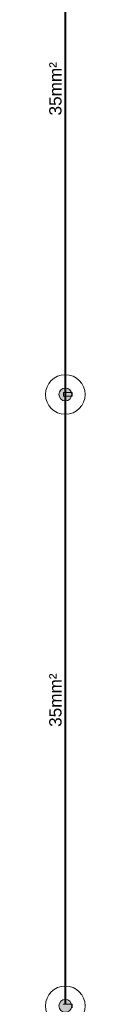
# Model space of a CAD drawing. Header units: millimetres. Extents: x 4477830 to 4478275, y -30323838 to -30323445.
# Tile 44 of 124: x 4477999.231 to 4477999.917, y -30323621.295 to -30323605.277. Entities that reach past the tile are written whole.
import ezdxf

# ---------------------------------------------------------------- set-up
doc = ezdxf.new("R2010")
doc.units = ezdxf.units.MM
doc.linetypes.add('NULL', pattern=[0])
for name, color, linetype, lineweight in [('P-Simbol', 5, 'Continuous', 20), ('PR-Captor', 9, 'Continuous', 18), ('PR-Condutos', 150, 'Continuous', 25), ('PR-Textos conduto', 7, 'Continuous', 9)]:
    doc.layers.add(name, color=color, linetype=linetype, lineweight=lineweight)
doc.styles.add('ARIAL', font='arial.ttf')

msp = doc.modelspace()

# ---------------------------------------------------------------- hatches: boundary and pattern name
at = {"layer": 'P-Simbol', "linetype": 'Continuous'}
for points in [[(4477999.7, -30323611.374), (4477999.699, -30323611.365), (4477999.698, -30323611.355), (4477999.696, -30323611.347), (4477999.693, -30323611.338), (4477999.69, -30323611.329), (4477999.686, -30323611.321), (4477999.681, -30323611.314), (4477999.675, -30323611.306), (4477999.669, -30323611.3), (4477999.662, -30323611.293), (4477999.655, -30323611.288), (4477999.647, -30323611.283), (4477999.639, -30323611.279), (4477999.631, -30323611.275), (4477999.622, -30323611.272), (4477999.613, -30323611.27), (4477999.604, -30323611.269), (4477999.595, -30323611.269), (4477999.586, -30323611.269), (4477999.577, -30323611.27), (4477999.568, -30323611.272), (4477999.559, -30323611.275), (4477999.551, -30323611.279), (4477999.542, -30323611.283), (4477999.535, -30323611.288), (4477999.528, -30323611.293), (4477999.521, -30323611.3), (4477999.515, -30323611.306), (4477999.509, -30323611.314), (4477999.504, -30323611.321), (4477999.5, -30323611.329), (4477999.496, -30323611.338), (4477999.494, -30323611.347), (4477999.492, -30323611.355), (4477999.49, -30323611.365), (4477999.49, -30323611.374), (4477999.49, -30323611.383), (4477999.492, -30323611.392), (4477999.494, -30323611.401), (4477999.496, -30323611.409), (4477999.5, -30323611.418), (4477999.504, -30323611.426), (4477999.509, -30323611.434), (4477999.515, -30323611.441), (4477999.521, -30323611.448), (4477999.528, -30323611.454), (4477999.535, -30323611.459), (4477999.542, -30323611.464), (4477999.551, -30323611.469), (4477999.559, -30323611.472), (4477999.568, -30323611.475), (4477999.577, -30323611.477), (4477999.586, -30323611.478), (4477999.595, -30323611.478), (4477999.604, -30323611.478), (4477999.613, -30323611.477), (4477999.622, -30323611.475), (4477999.631, -30323611.472), (4477999.639, -30323611.469), (4477999.647, -30323611.464), (4477999.655, -30323611.459), (4477999.662, -30323611.454), (4477999.669, -30323611.448), (4477999.675, -30323611.441), (4477999.681, -30323611.434), (4477999.686, -30323611.426), (4477999.69, -30323611.418), (4477999.693, -30323611.409), (4477999.696, -30323611.401), (4477999.698, -30323611.392), (4477999.699, -30323611.383)], [(4477999.7, -30323621.32), (4477999.699, -30323621.311), (4477999.698, -30323621.301), (4477999.696, -30323621.293), (4477999.693, -30323621.284), (4477999.69, -30323621.275), (4477999.686, -30323621.267), (4477999.681, -30323621.26), (4477999.675, -30323621.252), (4477999.669, -30323621.246), (4477999.662, -30323621.239), (4477999.655, -30323621.234), (4477999.647, -30323621.229), (4477999.639, -30323621.225), (4477999.631, -30323621.221), (4477999.622, -30323621.218), (4477999.613, -30323621.216), (4477999.604, -30323621.215), (4477999.595, -30323621.215), (4477999.586, -30323621.215), (4477999.577, -30323621.216), (4477999.568, -30323621.218), (4477999.559, -30323621.221), (4477999.551, -30323621.225), (4477999.542, -30323621.229), (4477999.535, -30323621.234), (4477999.528, -30323621.239), (4477999.521, -30323621.246), (4477999.515, -30323621.252), (4477999.509, -30323621.26), (4477999.504, -30323621.267), (4477999.5, -30323621.275), (4477999.496, -30323621.284), (4477999.494, -30323621.293), (4477999.492, -30323621.301), (4477999.49, -30323621.311), (4477999.49, -30323621.32), (4477999.49, -30323621.329), (4477999.492, -30323621.338), (4477999.494, -30323621.347), (4477999.496, -30323621.355), (4477999.5, -30323621.364), (4477999.504, -30323621.372), (4477999.509, -30323621.38), (4477999.515, -30323621.387), (4477999.521, -30323621.394), (4477999.528, -30323621.4), (4477999.535, -30323621.405), (4477999.542, -30323621.41), (4477999.551, -30323621.415), (4477999.559, -30323621.418), (4477999.568, -30323621.421), (4477999.577, -30323621.423), (4477999.586, -30323621.424), (4477999.595, -30323621.424), (4477999.604, -30323621.424), (4477999.613, -30323621.423), (4477999.622, -30323621.421), (4477999.631, -30323621.418), (4477999.639, -30323621.415), (4477999.647, -30323621.41), (4477999.655, -30323621.405), (4477999.662, -30323621.4), (4477999.669, -30323621.394), (4477999.675, -30323621.387), (4477999.681, -30323621.38), (4477999.686, -30323621.372), (4477999.69, -30323621.364), (4477999.693, -30323621.355), (4477999.696, -30323621.347), (4477999.698, -30323621.338), (4477999.699, -30323621.329)]]:
    msp.add_hatch(color=5, dxfattribs=at).paths.add_polyline_path(points)
at = {"layer": 'PR-Condutos', "linetype": 'Continuous', "true_color": 0x105689}
for points in [[(4477999.589, -30323601.458), (4477999.588, -30323611.344), (4477999.589, -30323611.344)], [(4477999.588, -30323611.374), (4477999.589, -30323601.458), (4477999.588, -30323601.458)], [(4477999.589, -30323611.373), (4477999.592, -30323601.458), (4477999.589, -30323601.458)], [(4477999.592, -30323601.458), (4477999.589, -30323611.344), (4477999.592, -30323611.344)], [(4477999.594, -30323601.458), (4477999.592, -30323611.344), (4477999.594, -30323611.344)], [(4477999.592, -30323601.458), (4477999.592, -30323611.373), (4477999.594, -30323601.458)], [(4477999.597, -30323601.458), (4477999.594, -30323611.344), (4477999.597, -30323611.344)], [(4477999.594, -30323601.458), (4477999.594, -30323611.373), (4477999.597, -30323601.458)], [(4477999.599, -30323601.458), (4477999.597, -30323611.344), (4477999.599, -30323611.344)], [(4477999.597, -30323611.373), (4477999.599, -30323601.458), (4477999.597, -30323601.458)], [(4477999.601, -30323601.458), (4477999.599, -30323611.344), (4477999.601, -30323611.344)], [(4477999.599, -30323611.373), (4477999.601, -30323601.458), (4477999.599, -30323601.458)], [(4477999.602, -30323601.431), (4477999.601, -30323611.344), (4477999.602, -30323611.344)], [(4477999.601, -30323611.373), (4477999.602, -30323601.458), (4477999.601, -30323601.458)], [(4477999.589, -30323611.374), (4477999.588, -30323621.29), (4477999.59, -30323621.29)], [(4477999.588, -30323621.29), (4477999.588, -30323621.29), (4477999.588, -30323611.374)], [(4477999.592, -30323611.374), (4477999.59, -30323621.29), (4477999.592, -30323621.29)], [(4477999.594, -30323621.29), (4477999.594, -30323611.374), (4477999.592, -30323621.29)], [(4477999.597, -30323621.29), (4477999.597, -30323611.374), (4477999.594, -30323621.29)], [(4477999.599, -30323611.374), (4477999.597, -30323621.29), (4477999.599, -30323621.29)], [(4477999.601, -30323611.374), (4477999.599, -30323621.29), (4477999.601, -30323621.29)], [(4477999.602, -30323611.374), (4477999.601, -30323621.29), (4477999.602, -30323621.29)], [(4477999.588, -30323621.29), (4477999.589, -30323611.404), (4477999.588, -30323611.404)], [(4477999.59, -30323621.29), (4477999.592, -30323611.404), (4477999.589, -30323611.404)], [(4477999.592, -30323621.29), (4477999.594, -30323611.404), (4477999.592, -30323611.404)], [(4477999.594, -30323621.29), (4477999.597, -30323611.404), (4477999.594, -30323611.404)], [(4477999.597, -30323621.29), (4477999.599, -30323611.404), (4477999.597, -30323611.404)], [(4477999.599, -30323621.29), (4477999.601, -30323611.404), (4477999.599, -30323611.404)], [(4477999.601, -30323621.29), (4477999.602, -30323611.404), (4477999.601, -30323611.404)], [(4477999.599, -30323621.29), (4477999.601, -30323621.29), (4477999.599, -30323621.211)]]:
    msp.add_hatch(color=146, dxfattribs=at).paths.add_polyline_path(points)

# ---------------------------------------------------------------- linework, layer by layer
at = {"layer": 'P-Simbol'}
for centre, radius in [((4477999.595, -30323611.374), 0.322), ((4477999.595, -30323611.374), 0.105), ((4477999.595, -30323611.374), 0.105), ((4477999.595, -30323611.374), 0.105), ((4477999.595, -30323621.32), 0.322), ((4477999.595, -30323621.32), 0.105), ((4477999.595, -30323621.32), 0.105), ((4477999.595, -30323621.32), 0.105)]:
    msp.add_circle(centre, radius, dxfattribs=at)
at = {"layer": 'PR-Captor', "color": 5}
for p, q in [((4477999.565, -30323611.344), (4477999.565, -30323611.354)), ((4477999.588, -30323611.344), (4477999.565, -30323611.344)), ((4477999.565, -30323611.354), (4477999.565, -30323611.394)), ((4477999.565, -30323611.394), (4477999.565, -30323611.404)), ((4477999.588, -30323611.37), (4477999.585, -30323611.374)), ((4477999.585, -30323611.374), (4477999.588, -30323611.377)), ((4477999.602, -30323611.344), (4477999.588, -30323611.344)), ((4477999.595, -30323611.364), (4477999.588, -30323611.37)), ((4477999.588, -30323611.377), (4477999.595, -30323611.384)), ((4477999.602, -30323611.37), (4477999.595, -30323611.364)), ((4477999.595, -30323611.384), (4477999.602, -30323611.377)), ((4477999.705, -30323611.344), (4477999.602, -30323611.344)), ((4477999.605, -30323611.374), (4477999.602, -30323611.37)), ((4477999.602, -30323611.377), (4477999.605, -30323611.374)), ((4477999.705, -30323611.404), (4477999.705, -30323611.344)), ((4477999.565, -30323611.404), (4477999.575, -30323611.404)), ((4477999.575, -30323611.404), (4477999.588, -30323611.404)), ((4477999.588, -30323611.404), (4477999.602, -30323611.404)), ((4477999.602, -30323611.404), (4477999.615, -30323611.404)), ((4477999.615, -30323611.404), (4477999.635, -30323611.404)), ((4477999.635, -30323611.404), (4477999.705, -30323611.404)), ((4477999.565, -30323621.29), (4477999.565, -30323621.3)), ((4477999.588, -30323621.29), (4477999.565, -30323621.29)), ((4477999.602, -30323621.29), (4477999.588, -30323621.29)), ((4477999.705, -30323621.29), (4477999.602, -30323621.29)), ((4477999.705, -30323621.35), (4477999.705, -30323621.29))]:
    msp.add_line(p, q, dxfattribs=at)
at = {"layer": 'PR-Condutos', "color": 146, "true_color": 0x105689}
for p, q in [((4477999.588, -30323601.458), (4477999.588, -30323611.374)), ((4477999.602, -30323611.374), (4477999.602, -30323601.431)), ((4477999.588, -30323611.374), (4477999.588, -30323621.29)), ((4477999.602, -30323621.29), (4477999.602, -30323611.374))]:
    msp.add_line(p, q, dxfattribs=at)

# ---------------------------------------------------------------- texts
at = {"layer": 'PR-Textos conduto', "linetype": 'NULL', "char_height": 0.2, "width": 1.73841, "attachment_point": 8, "rotation": 90.0002, "line_spacing_factor": 0.6, "style": 'ARIAL'}
for insert in [(4477999.536, -30323606.401), (4477999.536, -30323616.347)]:
    msp.add_mtext('35mm²', dxfattribs=dict(at, insert=insert))

doc.saveas('drawing.dxf')
